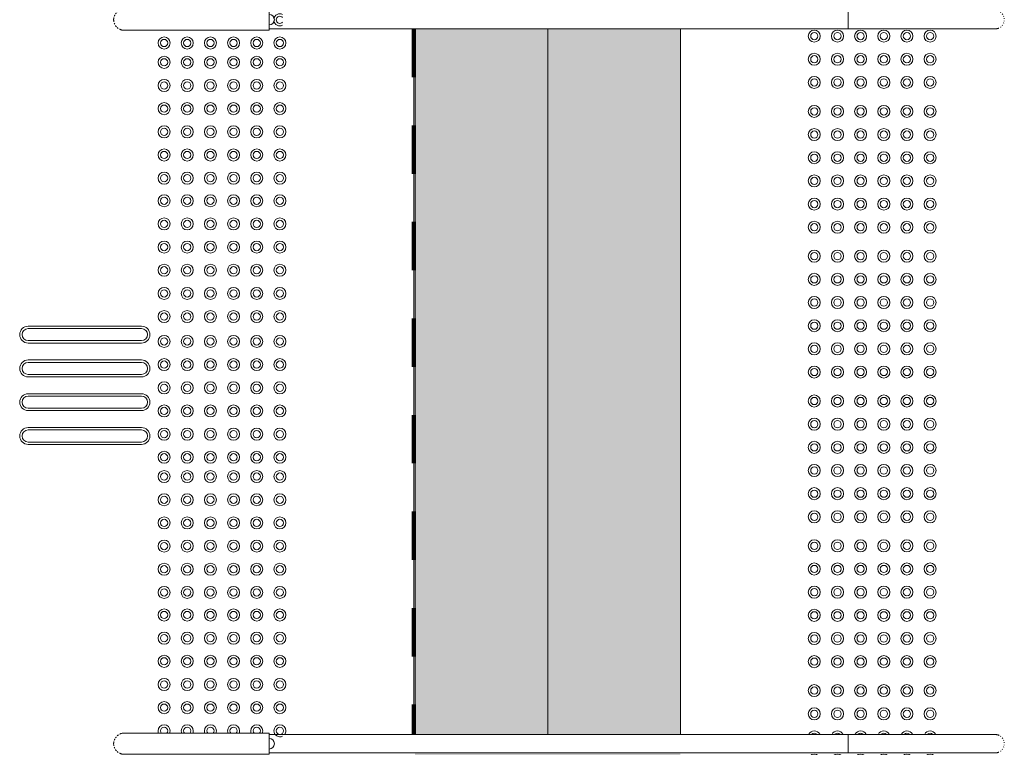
# Model space of a CAD drawing. Header units: metres. Extents: x 1.8 to 43.6, y -74.3 to -47.
# Tile 37 of 256: x 8.2 to 10.3, y -62 to -60.5. Entities that reach past the tile are written whole.
import ezdxf

# ---------------------------------------------------------------- set-up
doc = ezdxf.new("R2010")
doc.units = ezdxf.units.M
for name, pattern in [('Projeção', [0.003969, 0.002381, -0.001587]), ('Traço', [0.006, 0.003, -0.003]), ('Traço_2_', [0.006, 0.003, -0.003])]:
    doc.linetypes.add(name, pattern=pattern)
doc.layers.add('A-AREA', color=4, linetype='Traço', lineweight=100, true_color=0x00ffff)
for name, color, linetype, lineweight in [('A-FLOR', 7, 'Continuous', 18), ('A-GENM', 7, 'Continuous', 18), ('Balaústres', 7, 'Continuous', 18), ('Corrimão', 7, 'Continuous', 18), ('Guarda-corpos', 7, 'Continuous', 18), ('S-STRS', 7, 'Continuous', 18)]:
    doc.layers.add(name, color=color, linetype=linetype, lineweight=lineweight)
pattern_1 = [(50, (21.555, -62.9), (0.273274, -0.0239114), [0.02858, -0.31433]), (355, (21.555, -62.9), (-0.0528634, 0.286588), [0.02286, -0.25146]), (100.451, (21.578, -62.902), (0.220418, 0.2626804), [0.02429, -0.26714]), (46.184, (21.555, -62.824), (0.4066185, -0.0630575), [0.04286, -0.47149]), (96.636, (21.589, -62.829), (0.356107, 0.371139), [0.03643, -0.4007]), (351.184, (21.555, -62.824), (0.356108, 0.371137), [0.03429, -0.37719]), (21, (21.593, -62.843), (0.2274184, -0.1533992), [0.02858, -0.31433]), (326, (21.593, -62.843), (0.092705, 0.276284), [0.02286, -0.25146]), (71.451, (21.612, -62.856), (0.320132, 0.1228847), [0.02429, -0.26714]), (37.5, (21.555, -62.9), (0.0046375, 0.1268327), [0.00251, -0.2459, 0.00251, -0.25276, -0.25241]), (37.5, (21.555, -62.9), (0.0046375, 0.1268327), [-0.50368, 0.00251, -0.2499]), (7.5, (21.555, -62.9), (0.1002335, 0.1502687), [0.00251, -0.14303, 0.00251, -0.24018, -0.0962]), (7.5, (21.555, -62.9), (0.1002335, 0.1502687), [-0.38824, 0.00251, -0.09369]), (327.5, (21.47, -62.9), (0.2033841, -0.0085941), [0.00251, -0.09274, 0.00251, -0.29467, -0.39433]), (327.5, (21.47, -62.9), (0.2033841, -0.0085941), [-0.39243, 0.00251, -0.39182]), (317.5, (21.432, -62.9), (0.2221916, 0.0381397), [0.00251, -0.12131, 0.00251, -0.19484, -0.28004]), (317.5, (21.432, -62.9), (0.2221916, 0.0381397), [-0.32118, 0.00251, -0.27752])]

# ---------------------------------------------------------------- blocks, each defined once
blk = doc.blocks.new('Guarda-corpo - 1_-V15-TÉRREO _0_32m - FRIGORÍFICA')
at = {"layer": 'Balaústres', "color": 253, "true_color": 0xaaaaaa}
for p, q in [((-0.0153, 0.3162), (-0.0148, 0.3168)), ((-0.0076, 0.3223), (-0.0069, 0.3226)), ((0.0023, 0.3237), (0.003, 0.3236)), ((0.0067, 0.3226), (0.0074, 0.3223)), ((0.0114, 0.3201), (0.012, 0.3196)), ((-0.0191, 0.2032), (-0.0191, 0)), ((0.019, 0), (0.019, 0.2032))]:
    blk.add_line(p, q, dxfattribs=at)
at = {"layer": 'Balaústres', "color": 253, "true_color": 0xaaaaaa, "flags": 128}
for points in [[(-0.0191, 0.3048), (-0.019, 0.3056), (-0.019, 0.3063), (-0.0189, 0.3071), (-0.0188, 0.3078), (-0.0187, 0.3086), (-0.0185, 0.3093), (-0.0183, 0.3101), (-0.0181, 0.3108), (-0.0178, 0.3115), (-0.0175, 0.3122), (-0.0172, 0.3129)], [(-0.0121, 0.3195), (-0.0115, 0.32), (-0.0109, 0.3204)], [(-0.0032, 0.3236), (-0.0025, 0.3237), (-0.0017, 0.3238)], [(0.0147, 0.3169), (0.0152, 0.3163), (0.0156, 0.3157)], [(0.0175, 0.3124), (0.0178, 0.3117), (0.018, 0.311), (0.0183, 0.3103), (0.0185, 0.3095), (0.0186, 0.3088), (0.0188, 0.308), (0.0189, 0.3073), (0.019, 0.3065), (0.019, 0.3058), (0.019, 0.305), (0.019, 0.3048)], [(-0.0191, 0.3048), (-0.0191, 0.3047), (-0.0191, 0.3045), (-0.0191, 0.3041), (-0.0191, 0.3035), (-0.0191, 0.3028), (-0.0191, 0.3019), (-0.0191, 0.3008), (-0.0191, 0.2996), (-0.0191, 0.2983), (-0.0191, 0.2968), (-0.0191, 0.2951), (-0.0191, 0.2933), (-0.0191, 0.2914), (-0.0191, 0.2893), (-0.0191, 0.2871), (-0.0191, 0.2847), (-0.0191, 0.2822), (-0.0191, 0.2796), (-0.0191, 0.2768), (-0.0191, 0.274), (-0.0191, 0.271), (-0.0191, 0.2679), (-0.0191, 0.2648), (-0.0191, 0.2615), (-0.0191, 0.2581), (-0.0191, 0.2546), (-0.0191, 0.2511), (-0.0191, 0.2475), (-0.0191, 0.2438), (-0.0191, 0.24), (-0.0191, 0.2362), (-0.0191, 0.2323), (-0.0191, 0.2284), (-0.0191, 0.2245), (-0.0191, 0.2205), (-0.0191, 0.2165), (-0.0191, 0.2124), (-0.0191, 0.2084), (-0.0191, 0.2043), (-0.0191, 0.2032)], [(-0.0191, 0.2928), (-0.0191, 0.2947), (-0.0191, 0.2963), (-0.0191, 0.2979), (-0.0191, 0.2993), (-0.0191, 0.3005), (-0.0191, 0.3016), (-0.0191, 0.3026), (-0.0191, 0.3033), (-0.0191, 0.3039), (-0.0191, 0.3044), (-0.0191, 0.3047), (-0.0191, 0.3048), (-0.0191, 0.3048)], [(0.019, 0.2032), (0.019, 0.2073), (0.019, 0.2113), (0.019, 0.2154), (0.019, 0.2194), (0.019, 0.2234), (0.019, 0.2274), (0.019, 0.2313), (0.019, 0.2352), (0.019, 0.239), (0.019, 0.2428), (0.019, 0.2465), (0.019, 0.2501), (0.019, 0.2537), (0.019, 0.2572), (0.019, 0.2606), (0.019, 0.2639), (0.019, 0.2671), (0.019, 0.2702), (0.019, 0.2732), (0.019, 0.2761), (0.019, 0.2789), (0.019, 0.2815), (0.019, 0.284), (0.019, 0.2864), (0.019, 0.2887), (0.019, 0.2908), (0.019, 0.2928), (0.019, 0.2947), (0.019, 0.2963), (0.019, 0.2979), (0.019, 0.2993), (0.019, 0.3005), (0.019, 0.3016), (0.019, 0.3026), (0.019, 0.3033), (0.019, 0.3039), (0.019, 0.3044), (0.019, 0.3047), (0.019, 0.3048), (0.019, 0.3048)], [(0.019, 0.3048), (0.019, 0.3047), (0.019, 0.3045), (0.019, 0.3041), (0.019, 0.3035), (0.019, 0.3028), (0.019, 0.3019), (0.019, 0.3008), (0.019, 0.2996), (0.019, 0.2983), (0.019, 0.2968), (0.019, 0.2951), (0.019, 0.2933)], [(0.019, 0.2812), (0.019, 0.2796), (0.019, 0.2768), (0.019, 0.274), (0.019, 0.271), (0.019, 0.2679), (0.019, 0.2648), (0.019, 0.2615), (0.019, 0.2581), (0.019, 0.2546), (0.019, 0.2511), (0.019, 0.2475), (0.019, 0.2438), (0.019, 0.24), (0.019, 0.2362), (0.019, 0.2323), (0.019, 0.2284), (0.019, 0.2245), (0.019, 0.2205), (0.019, 0.2165), (0.019, 0.2124), (0.019, 0.2084), (0.019, 0.2043), (0.019, 0.2032)], [(-0.0191, 0.2032), (-0.0191, 0.2073), (-0.0191, 0.2113), (-0.0191, 0.2154), (-0.0191, 0.2194), (-0.0191, 0.2234), (-0.0191, 0.2274), (-0.0191, 0.2313), (-0.0191, 0.2352), (-0.0191, 0.239), (-0.0191, 0.2428), (-0.0191, 0.2465), (-0.0191, 0.2501), (-0.0191, 0.2525)]]:
    blk.add_lwpolyline(points, dxfattribs=at)
blk = doc.blocks.new('Guarda-corpo - 1_-V16-TÉRREO _0_32m - FRIGORÍFICA')
at = {"layer": 'Balaústres', "color": 253, "true_color": 0xaaaaaa}
for p, q in [((0, 0), (-0.022, 0)), ((0.022, 0), (0, 0)), ((-0.022, 0), (-0.022, -0.1984)), ((0.022, -0.1984), (0.022, 0))]:
    blk.add_line(p, q, dxfattribs=at)
at = {"layer": 'Balaústres', "color": 253, "true_color": 0xaaaaaa, "flags": 128}
for points in [[(-0.022, -0.2479), (-0.022, -0.2463), (-0.022, -0.2427), (-0.022, -0.239), (-0.022, -0.2352), (-0.022, -0.2314), (-0.022, -0.2275), (-0.022, -0.2236), (-0.022, -0.2197), (-0.022, -0.2157), (-0.022, -0.2117), (-0.022, -0.2076), (-0.022, -0.2036), (-0.022, -0.1995), (-0.022, -0.1984)], [(-0.022, -0.1984), (-0.022, -0.2025), (-0.022, -0.2065), (-0.022, -0.2106), (-0.022, -0.2146), (-0.022, -0.2186), (-0.022, -0.2226), (-0.022, -0.2265), (-0.022, -0.2304), (-0.022, -0.2342), (-0.022, -0.238), (-0.022, -0.2417), (-0.022, -0.2453), (-0.022, -0.2489), (-0.022, -0.2524), (-0.022, -0.2558), (-0.022, -0.2591), (-0.022, -0.2623), (-0.022, -0.2654), (-0.022, -0.2684), (-0.022, -0.2713), (-0.022, -0.2741), (-0.022, -0.2767), (-0.022, -0.2792), (-0.022, -0.2816), (-0.022, -0.2839), (-0.022, -0.286), (-0.022, -0.288), (-0.022, -0.2899), (-0.022, -0.2915), (-0.022, -0.2931), (-0.022, -0.2945), (-0.022, -0.2957), (-0.022, -0.2968), (-0.022, -0.2978), (-0.022, -0.2985), (-0.022, -0.2991), (-0.022, -0.2996), (-0.022, -0.2999), (-0.022, -0.3), (-0.022, -0.3)], [(0.022, -0.1984), (0.022, -0.2025), (0.022, -0.2065), (0.022, -0.2106), (0.022, -0.2146), (0.022, -0.2186), (0.022, -0.2226), (0.022, -0.2265), (0.022, -0.2304), (0.022, -0.2342), (0.022, -0.238), (0.022, -0.2417), (0.022, -0.2453)], [(0.022, -0.3), (0.022, -0.2999), (0.022, -0.2997), (0.022, -0.2993), (0.022, -0.2987), (0.022, -0.298), (0.022, -0.2971), (0.022, -0.296), (0.022, -0.2948), (0.022, -0.2935), (0.022, -0.292), (0.022, -0.2903), (0.022, -0.2885), (0.022, -0.2866), (0.022, -0.2845), (0.022, -0.2823), (0.022, -0.2799), (0.022, -0.2774), (0.022, -0.2748), (0.022, -0.272), (0.022, -0.2692), (0.022, -0.2662), (0.022, -0.2631), (0.022, -0.26), (0.022, -0.2567), (0.022, -0.2533), (0.022, -0.2498), (0.022, -0.2463), (0.022, -0.2427), (0.022, -0.239), (0.022, -0.2352), (0.022, -0.2314), (0.022, -0.2275), (0.022, -0.2236), (0.022, -0.2197), (0.022, -0.2157), (0.022, -0.2117), (0.022, -0.2076), (0.022, -0.2036), (0.022, -0.1995), (0.022, -0.1984)], [(0.022, -0.2634), (0.022, -0.2654), (0.022, -0.2684), (0.022, -0.2713), (0.022, -0.2741), (0.022, -0.2767), (0.022, -0.2792), (0.022, -0.2816), (0.022, -0.2839), (0.022, -0.286), (0.022, -0.288), (0.022, -0.2899), (0.022, -0.2915), (0.022, -0.2931), (0.022, -0.2945), (0.022, -0.2957), (0.022, -0.2968), (0.022, -0.2978), (0.022, -0.2985), (0.022, -0.2991), (0.022, -0.2996), (0.022, -0.2999), (0.022, -0.3), (0.022, -0.3)], [(-0.022, -0.3), (-0.022, -0.2999), (-0.022, -0.2997), (-0.022, -0.2993), (-0.022, -0.2987), (-0.022, -0.298), (-0.022, -0.2971), (-0.022, -0.296), (-0.022, -0.2948), (-0.022, -0.2935), (-0.022, -0.292), (-0.022, -0.2903), (-0.022, -0.2885), (-0.022, -0.2874)], [(-0.0198, -0.3096), (-0.0202, -0.3088), (-0.0205, -0.308), (-0.0208, -0.3071), (-0.0211, -0.3063), (-0.0213, -0.3055), (-0.0215, -0.3046), (-0.0217, -0.3037), (-0.0218, -0.3029), (-0.0219, -0.302), (-0.022, -0.3011), (-0.022, -0.3002), (-0.022, -0.3)], [(0.022, -0.3), (0.022, -0.3009), (0.0219, -0.3018), (0.0218, -0.3026), (0.0217, -0.3035), (0.0216, -0.3044), (0.0214, -0.3052), (0.0211, -0.3061), (0.0209, -0.3069), (0.0206, -0.3078), (0.0203, -0.3086), (0.0199, -0.3094), (0.0195, -0.3102)], [(-0.0164, -0.3147), (-0.017, -0.314), (-0.0175, -0.3133), (-0.018, -0.3126), (-0.0185, -0.3119)], [(-0.0124, -0.3182), (-0.0131, -0.3176), (-0.0138, -0.3171), (-0.0145, -0.3165)], [(-0.0069, -0.3209), (-0.0078, -0.3206), (-0.0086, -0.3203), (-0.0094, -0.3199), (-0.0102, -0.3195)], [(0, -0.322), (-0.0009, -0.322), (-0.0018, -0.3219), (-0.0026, -0.3218), (-0.0035, -0.3217), (-0.0044, -0.3216)], [(0.0046, -0.3215), (0.0037, -0.3217), (0.0029, -0.3218), (0.002, -0.3219), (0.0011, -0.322), (0.0002, -0.322)], [(0.0096, -0.3198), (0.0088, -0.3202), (0.008, -0.3205), (0.0071, -0.3208)], [(0.0147, -0.3164), (0.014, -0.317), (0.0133, -0.3175), (0.0126, -0.318), (0.0119, -0.3185)], [(0.0182, -0.3124), (0.0176, -0.3131), (0.0171, -0.3138), (0.0165, -0.3145)]]:
    blk.add_lwpolyline(points, dxfattribs=at)
at = {"layer": 'Balaústres', "color": 253, "true_color": 0xaaaaaa}
blk.add_arc((0, 0), 0.011, 360, 180, dxfattribs=at)
blk = doc.blocks.new('Guarda-corpo - Guarda-corpo-7190263-TÉRREO _0_32m - FRIGORÍFICA')
at = {"layer": 'Corrimão', "color": 253, "true_color": 0xaaaaaa}
for p, q in [((8.7765, -61.9594), (8.749, -61.9594)), ((8.749, -61.9975), (8.749, -61.9594)), ((8.7765, -61.9594), (8.749, -61.9594)), ((9.3265, -61.9594), (8.7765, -61.9594)), ((9.949, -61.9594), (9.3265, -61.9594)), ((9.949, -61.9594), (9.949, -61.9975)), ((8.7765, -61.9975), (8.749, -61.9975)), ((8.7765, -61.9975), (8.749, -61.9975)), ((9.3265, -61.9975), (8.7765, -61.9975)), ((9.949, -61.9975), (9.3265, -61.9975))]:
    blk.add_line(p, q, dxfattribs=at)
at = {"rotation": 270}
for name, p in [('Guarda-corpo - 1_-V16-TÉRREO _0_32m - FRIGORÍFICA', (8.749, -61.9784)), ('Guarda-corpo - 1_-V15-TÉRREO _0_32m - FRIGORÍFICA', (9.949, -61.9784))]:
    blk.add_blockref(name, p, dxfattribs=at)
blk = doc.blocks.new('_ARQPWR_ACS Piso tátil de alerta - 30 cm Inox-V40-TÉRREO _0_32m - FRIGORÍFICA')
at = {"layer": 'A-GENM', "color": 253, "true_color": 0xaaaaaa}
for centre, radius, start, end in [((-0.12, 0.12), 0.0125, 0, 180), ((-0.12, 0.12), 0.0075, 360, 180), ((-0.072, 0.12), 0.0125, 0, 180), ((-0.072, 0.12), 0.0075, 360, 180), ((-0.024, 0.12), 0.0125, 0, 180), ((-0.024, 0.12), 0.0075, 360, 180), ((0.024, 0.12), 0.0125, 0, 180), ((0.024, 0.12), 0.0075, 360, 180), ((0.072, 0.12), 0.0125, 0, 180), ((0.072, 0.12), 0.0075, 360, 180), ((0.12, 0.12), 0.0125, 0, 180), ((0.12, 0.12), 0.0075, 360, 180), ((-0.12, 0.12), 0.0125, 180, 360), ((-0.12, 0.12), 0.0075, 180, 360), ((-0.072, 0.12), 0.0125, 180, 360), ((-0.072, 0.12), 0.0075, 180, 360), ((-0.024, 0.12), 0.0125, 180, 360), ((-0.024, 0.12), 0.0075, 180, 360), ((0.024, 0.12), 0.0125, 180, 360), ((0.024, 0.12), 0.0075, 180, 360), ((0.072, 0.12), 0.0125, 180, 360), ((0.072, 0.12), 0.0075, 180, 360), ((0.12, 0.12), 0.0125, 180, 360), ((0.12, 0.12), 0.0075, 180, 360), ((-0.12, 0.072), 0.0125, 0, 180), ((-0.072, 0.072), 0.0125, 0, 180), ((-0.024, 0.072), 0.0125, 0, 180), ((0.024, 0.072), 0.0125, 0, 180), ((0.072, 0.072), 0.0125, 0, 180), ((0.12, 0.072), 0.0125, 0, 180), ((-0.12, 0.072), 0.0125, 180, 360), ((-0.12, 0.072), 0.0075, 360, 180), ((-0.12, 0.072), 0.0075, 180, 360), ((-0.072, 0.072), 0.0125, 180, 360), ((-0.072, 0.072), 0.0075, 360, 180), ((-0.072, 0.072), 0.0075, 180, 360), ((-0.024, 0.072), 0.0125, 180, 360), ((-0.024, 0.072), 0.0075, 360, 180), ((-0.024, 0.072), 0.0075, 180, 360), ((0.024, 0.072), 0.0125, 180, 360), ((0.024, 0.072), 0.0075, 360, 180), ((0.024, 0.072), 0.0075, 180, 360), ((0.072, 0.072), 0.0125, 180, 360), ((0.072, 0.072), 0.0075, 360, 180), ((0.072, 0.072), 0.0075, 180, 360), ((0.12, 0.072), 0.0125, 180, 360), ((0.12, 0.072), 0.0075, 360, 180), ((0.12, 0.072), 0.0075, 180, 360), ((-0.12, 0.024), 0.0125, 25.7104, 154.2896), ((-0.12, 0.024), 0.0075, 46.6499, 133.3501), ((-0.072, 0.024), 0.0125, 25.7104, 154.2896), ((-0.072, 0.024), 0.0075, 46.6499, 133.3501), ((-0.024, 0.024), 0.0125, 25.2985, 154.3397), ((-0.024, 0.024), 0.0075, 46.0859, 133.6239), ((0.024, 0.024), 0.0125, 25.7104, 154.2896), ((0.024, 0.024), 0.0075, 46.6499, 133.3501), ((0.072, 0.024), 0.0125, 25.7104, 154.2896), ((0.072, 0.024), 0.0075, 46.6499, 133.3501), ((0.12, 0.024), 0.0125, 25.7104, 154.2896), ((0.12, 0.024), 0.0075, 46.6499, 133.3501), ((-0.12, -0.024), 0.0125, 0, 180), ((-0.12, -0.024), 0.0075, 360, 180), ((-0.072, -0.024), 0.0125, 0, 180), ((-0.072, -0.024), 0.0075, 360, 180), ((-0.024, -0.024), 0.0125, 0, 180), ((-0.024, -0.024), 0.0075, 360, 180), ((0.024, -0.024), 0.0125, 0, 180), ((0.024, -0.024), 0.0075, 360, 180), ((0.072, -0.024), 0.0125, 0, 180), ((0.072, -0.024), 0.0075, 360, 180), ((0.12, -0.024), 0.0125, 0, 180), ((0.12, -0.024), 0.0075, 360, 180), ((-0.12, -0.024), 0.0125, 180, 360), ((-0.12, -0.024), 0.0075, 180, 360), ((-0.072, -0.024), 0.0125, 180, 360), ((-0.072, -0.024), 0.0075, 180, 360), ((-0.024, -0.024), 0.0125, 180, 360), ((-0.024, -0.024), 0.0075, 180, 360), ((0.024, -0.024), 0.0125, 180, 360), ((0.024, -0.024), 0.0075, 180, 360), ((0.072, -0.024), 0.0125, 180, 360), ((0.072, -0.024), 0.0075, 180, 360), ((0.12, -0.024), 0.0125, 180, 360), ((0.12, -0.024), 0.0075, 180, 360), ((-0.12, -0.072), 0.0125, 0, 180), ((-0.072, -0.072), 0.0125, 0, 180), ((-0.024, -0.072), 0.0125, 0, 180), ((0.024, -0.072), 0.0125, 0, 180), ((0.072, -0.072), 0.0125, 0, 180), ((0.12, -0.072), 0.0125, 0, 180), ((-0.12, -0.072), 0.0125, 180, 360), ((-0.12, -0.072), 0.0075, 360, 180), ((-0.12, -0.072), 0.0075, 180, 360), ((-0.072, -0.072), 0.0125, 180, 360), ((-0.072, -0.072), 0.0075, 360, 180), ((-0.072, -0.072), 0.0075, 180, 360), ((-0.024, -0.072), 0.0125, 180, 360), ((-0.024, -0.072), 0.0075, 360, 180), ((-0.024, -0.072), 0.0075, 180, 360), ((0.024, -0.072), 0.0125, 180, 360), ((0.024, -0.072), 0.0075, 360, 180), ((0.024, -0.072), 0.0075, 180, 360), ((0.072, -0.072), 0.0125, 180, 360), ((0.072, -0.072), 0.0075, 360, 180), ((0.072, -0.072), 0.0075, 180, 360), ((0.12, -0.072), 0.0125, 180, 360), ((0.12, -0.072), 0.0075, 360, 180), ((0.12, -0.072), 0.0075, 180, 360), ((-0.12, -0.12), 0.0125, 0, 180), ((-0.12, -0.12), 0.0125, 180, 360), ((-0.12, -0.12), 0.0075, 360, 180), ((-0.12, -0.12), 0.0075, 180, 360), ((-0.072, -0.12), 0.0125, 0, 180), ((-0.072, -0.12), 0.0125, 180, 360), ((-0.072, -0.12), 0.0075, 360, 180), ((-0.072, -0.12), 0.0075, 180, 360), ((-0.024, -0.12), 0.0125, 0, 180), ((-0.024, -0.12), 0.0125, 180, 360), ((-0.024, -0.12), 0.0075, 360, 180), ((-0.024, -0.12), 0.0075, 180, 360), ((0.024, -0.12), 0.0125, 0, 180), ((0.024, -0.12), 0.0125, 180, 360), ((0.024, -0.12), 0.0075, 360, 180), ((0.024, -0.12), 0.0075, 180, 360), ((0.072, -0.12), 0.0125, 0, 180), ((0.072, -0.12), 0.0125, 180, 360), ((0.072, -0.12), 0.0075, 360, 180), ((0.072, -0.12), 0.0075, 180, 360), ((0.12, -0.12), 0.0125, 0, 180), ((0.12, -0.12), 0.0125, 180, 360), ((0.12, -0.12), 0.0075, 360, 180), ((0.12, -0.12), 0.0075, 180, 360)]:
    blk.add_arc(centre, radius, start, end, dxfattribs=at)
blk = doc.blocks.new('_ARQPWR_ACS Piso tátil de alerta - 30 cm Inox-7195133-TÉRREO _0_32m - FRIGORÍFICA')
at = {"layer": 'A-GENM', "color": 253, "true_color": 0xaaaaaa}
for centre, radius, start, end in [((-0.12, 0.12), 0.0125, 0, 180), ((-0.12, 0.12), 0.0075, 360, 180), ((-0.072, 0.12), 0.0125, 0, 180), ((-0.072, 0.12), 0.0075, 360, 180), ((-0.024, 0.12), 0.0125, 0, 180), ((-0.024, 0.12), 0.0075, 360, 180), ((0.024, 0.12), 0.0125, 0, 180), ((0.024, 0.12), 0.0075, 360, 180), ((0.072, 0.12), 0.0125, 0, 180), ((0.072, 0.12), 0.0075, 360, 180), ((0.12, 0.12), 0.0125, 0, 180), ((0.12, 0.12), 0.0075, 360, 180), ((-0.12, 0.12), 0.0125, 180, 360), ((-0.12, 0.12), 0.0075, 180, 360), ((-0.072, 0.12), 0.0125, 180, 360), ((-0.072, 0.12), 0.0075, 180, 360), ((-0.024, 0.12), 0.0125, 180, 360), ((-0.024, 0.12), 0.0075, 180, 360), ((0.024, 0.12), 0.0125, 180, 360), ((0.024, 0.12), 0.0075, 180, 360), ((0.072, 0.12), 0.0125, 180, 360), ((0.072, 0.12), 0.0075, 180, 360), ((0.12, 0.12), 0.0125, 180, 360), ((0.12, 0.12), 0.0075, 180, 360), ((-0.12, 0.072), 0.0125, 0, 180), ((-0.072, 0.072), 0.0125, 0, 180), ((-0.024, 0.072), 0.0125, 0, 180), ((0.024, 0.072), 0.0125, 0, 180), ((0.072, 0.072), 0.0125, 0, 180), ((0.12, 0.072), 0.0125, 0, 180), ((-0.12, 0.072), 0.0125, 180, 360), ((-0.12, 0.072), 0.0075, 360, 180), ((-0.12, 0.072), 0.0075, 180, 360), ((-0.072, 0.072), 0.0125, 180, 360), ((-0.072, 0.072), 0.0075, 360, 180), ((-0.072, 0.072), 0.0075, 180, 360), ((-0.024, 0.072), 0.0125, 180, 360), ((-0.024, 0.072), 0.0075, 360, 180), ((-0.024, 0.072), 0.0075, 180, 360), ((0.024, 0.072), 0.0125, 180, 360), ((0.024, 0.072), 0.0075, 360, 180), ((0.024, 0.072), 0.0075, 180, 360), ((0.072, 0.072), 0.0125, 180, 360), ((0.072, 0.072), 0.0075, 360, 180), ((0.072, 0.072), 0.0075, 180, 360), ((0.12, 0.072), 0.0125, 180, 360), ((0.12, 0.072), 0.0075, 360, 180), ((0.12, 0.072), 0.0075, 180, 360), ((-0.12, 0.024), 0.0125, 0, 180), ((-0.12, 0.024), 0.0125, 180, 360), ((-0.12, 0.024), 0.0075, 360, 180), ((-0.12, 0.024), 0.0075, 180, 360), ((-0.072, 0.024), 0.0125, 0, 180), ((-0.072, 0.024), 0.0125, 180, 360), ((-0.072, 0.024), 0.0075, 360, 180), ((-0.072, 0.024), 0.0075, 180, 360), ((-0.024, 0.024), 0.0125, 0, 180), ((-0.024, 0.024), 0.0125, 180, 360), ((-0.024, 0.024), 0.0075, 360, 180), ((-0.024, 0.024), 0.0075, 180, 360), ((0.024, 0.024), 0.0125, 0, 180), ((0.024, 0.024), 0.0125, 180, 360), ((0.024, 0.024), 0.0075, 360, 180), ((0.024, 0.024), 0.0075, 180, 360), ((0.072, 0.024), 0.0125, 0, 180), ((0.072, 0.024), 0.0125, 180, 360), ((0.072, 0.024), 0.0075, 360, 180), ((0.072, 0.024), 0.0075, 180, 360), ((0.12, 0.024), 0.0125, 0, 180), ((0.12, 0.024), 0.0125, 180, 360), ((0.12, 0.024), 0.0075, 360, 180), ((0.12, 0.024), 0.0075, 180, 360), ((-0.12, -0.024), 0.0125, 0, 180), ((-0.12, -0.024), 0.0075, 360, 180), ((-0.072, -0.024), 0.0125, 0, 180), ((-0.072, -0.024), 0.0075, 360, 180), ((-0.024, -0.024), 0.0125, 0, 180), ((-0.024, -0.024), 0.0075, 360, 180), ((0.024, -0.024), 0.0125, 0, 180), ((0.024, -0.024), 0.0075, 360, 180), ((0.072, -0.024), 0.0125, 0, 180), ((0.072, -0.024), 0.0075, 360, 180), ((0.12, -0.024), 0.0125, 0, 180), ((0.12, -0.024), 0.0075, 360, 180), ((-0.12, -0.024), 0.0125, 180, 360), ((-0.12, -0.024), 0.0075, 180, 360), ((-0.072, -0.024), 0.0125, 180, 360), ((-0.072, -0.024), 0.0075, 180, 360), ((-0.024, -0.024), 0.0125, 180, 360), ((-0.024, -0.024), 0.0075, 180, 360), ((0.024, -0.024), 0.0125, 180, 360), ((0.024, -0.024), 0.0075, 180, 360), ((0.072, -0.024), 0.0125, 180, 360), ((0.072, -0.024), 0.0075, 180, 360), ((0.12, -0.024), 0.0125, 180, 360), ((0.12, -0.024), 0.0075, 180, 360), ((-0.12, -0.072), 0.0125, 0, 180), ((-0.072, -0.072), 0.0125, 0, 180), ((-0.024, -0.072), 0.0125, 0, 180), ((0.024, -0.072), 0.0125, 0, 180), ((0.072, -0.072), 0.0125, 0, 180), ((0.12, -0.072), 0.0125, 0, 180), ((-0.12, -0.072), 0.0125, 180, 360), ((-0.12, -0.072), 0.0075, 360, 180), ((-0.12, -0.072), 0.0075, 180, 360), ((-0.072, -0.072), 0.0125, 180, 360), ((-0.072, -0.072), 0.0075, 360, 180), ((-0.072, -0.072), 0.0075, 180, 360), ((-0.024, -0.072), 0.0125, 180, 360), ((-0.024, -0.072), 0.0075, 360, 180), ((-0.024, -0.072), 0.0075, 180, 360), ((0.024, -0.072), 0.0125, 180, 360), ((0.024, -0.072), 0.0075, 360, 180), ((0.024, -0.072), 0.0075, 180, 360), ((0.072, -0.072), 0.0125, 180, 360), ((0.072, -0.072), 0.0075, 360, 180), ((0.072, -0.072), 0.0075, 180, 360), ((0.12, -0.072), 0.0125, 180, 360), ((0.12, -0.072), 0.0075, 360, 180), ((0.12, -0.072), 0.0075, 180, 360), ((-0.12, -0.12), 0.0125, 0, 180), ((-0.12, -0.12), 0.0125, 180, 360), ((-0.12, -0.12), 0.0075, 360, 180), ((-0.12, -0.12), 0.0075, 180, 360), ((-0.072, -0.12), 0.0125, 0, 180), ((-0.072, -0.12), 0.0125, 180, 360), ((-0.072, -0.12), 0.0075, 360, 180), ((-0.072, -0.12), 0.0075, 180, 360), ((-0.024, -0.12), 0.0125, 0, 180), ((-0.024, -0.12), 0.0125, 180, 360), ((-0.024, -0.12), 0.0075, 360, 180), ((-0.024, -0.12), 0.0075, 180, 360), ((0.024, -0.12), 0.0125, 0, 180), ((0.024, -0.12), 0.0125, 180, 360), ((0.024, -0.12), 0.0075, 360, 180), ((0.024, -0.12), 0.0075, 180, 360), ((0.072, -0.12), 0.0125, 0, 180), ((0.072, -0.12), 0.0125, 180, 360), ((0.072, -0.12), 0.0075, 360, 180), ((0.072, -0.12), 0.0075, 180, 360), ((0.12, -0.12), 0.0125, 0, 180), ((0.12, -0.12), 0.0125, 180, 360), ((0.12, -0.12), 0.0075, 360, 180), ((0.12, -0.12), 0.0075, 180, 360)]:
    blk.add_arc(centre, radius, start, end, dxfattribs=at)
blk = doc.blocks.new('_ARQPWR_ACS Piso tátil direcional - 30 cm Inox-7195131-TÉRREO _0_32m - FRIGORÍFICA')
at = {"layer": 'A-GENM', "color": 253, "true_color": 0xaaaaaa}
for p, q in [((-0.1175, 0.1225), (0.1175, 0.1225)), ((0.1175, 0.1175), (-0.1175, 0.1175)), ((-0.1175, 0.0925), (0.1175, 0.0925)), ((0.1175, 0.0875), (-0.1175, 0.0875)), ((-0.1175, 0.0525), (0.1175, 0.0525)), ((0.1175, 0.0475), (-0.1175, 0.0475)), ((-0.1175, 0.0225), (0.1175, 0.0225)), ((0.1175, 0.0175), (-0.1175, 0.0175)), ((-0.1175, -0.0175), (0.1175, -0.0175)), ((0.1175, -0.0225), (-0.1175, -0.0225)), ((-0.1175, -0.0475), (0.1175, -0.0475)), ((0.1175, -0.0525), (-0.1175, -0.0525)), ((-0.1175, -0.0875), (0.1175, -0.0875)), ((0.1175, -0.0925), (-0.1175, -0.0925)), ((-0.1175, -0.1175), (0.1175, -0.1175)), ((0.1175, -0.1225), (-0.1175, -0.1225))]:
    blk.add_line(p, q, dxfattribs=at)
for centre, radius, start, end in [((-0.1175, 0.105), 0.0175, 90, 270), ((0.1175, 0.105), 0.0175, 270, 90), ((-0.1175, 0.105), 0.0125, 90, 270), ((0.1175, 0.105), 0.0125, 270, 90), ((-0.1175, 0.035), 0.0175, 90, 270), ((-0.1175, 0.035), 0.0125, 90, 270), ((0.1175, 0.035), 0.0175, 270, 90), ((0.1175, 0.035), 0.0125, 270, 90), ((-0.1175, -0.035), 0.0175, 90, 270), ((0.1175, -0.035), 0.0175, 270, 90), ((-0.1175, -0.035), 0.0125, 90, 270), ((0.1175, -0.035), 0.0125, 270, 90), ((-0.1175, -0.105), 0.0175, 90, 270), ((-0.1175, -0.105), 0.0125, 90, 270), ((0.1175, -0.105), 0.0175, 270, 90), ((0.1175, -0.105), 0.0125, 270, 90)]:
    blk.add_arc(centre, radius, start, end, dxfattribs=at)
blk = doc.blocks.new('_ARQPWR_ACS Piso tátil de alerta - 30 cm Inox-V58-TÉRREO _0_32m - FRIGORÍFICA')
at = {"layer": 'A-GENM', "color": 253, "true_color": 0xaaaaaa}
for centre, radius, start, end in [((-0.12, 0.12), 0.0125, 0, 180), ((-0.12, 0.12), 0.0075, 360, 180), ((-0.072, 0.12), 0.0125, 0, 180), ((-0.072, 0.12), 0.0075, 360, 180), ((-0.024, 0.12), 0.0125, 0, 180), ((-0.024, 0.12), 0.0075, 360, 180), ((0.024, 0.12), 0.0125, 0, 180), ((0.024, 0.12), 0.0075, 360, 180), ((0.072, 0.12), 0.0125, 0, 180), ((0.072, 0.12), 0.0075, 360, 180), ((0.12, 0.12), 0.0125, 0, 180), ((0.12, 0.12), 0.0075, 360, 180), ((-0.12, 0.12), 0.0125, 180, 360), ((-0.12, 0.12), 0.0075, 180, 360), ((-0.072, 0.12), 0.0125, 180, 360), ((-0.072, 0.12), 0.0075, 180, 360), ((-0.024, 0.12), 0.0125, 180, 360), ((-0.024, 0.12), 0.0075, 180, 360), ((0.024, 0.12), 0.0125, 180, 360), ((0.024, 0.12), 0.0075, 180, 360), ((0.072, 0.12), 0.0125, 180, 360), ((0.072, 0.12), 0.0075, 180, 360), ((0.12, 0.12), 0.0125, 180, 360), ((0.12, 0.12), 0.0075, 180, 360), ((-0.12, 0.072), 0.0125, 0, 180), ((-0.072, 0.072), 0.0125, 0, 180), ((-0.024, 0.072), 0.0125, 0, 180), ((0.024, 0.072), 0.0125, 0, 180), ((0.072, 0.072), 0.0125, 0, 180), ((0.12, 0.072), 0.0125, 0, 180), ((-0.12, 0.072), 0.0125, 180, 360), ((-0.12, 0.072), 0.0075, 360, 180), ((-0.12, 0.072), 0.0075, 180, 360), ((-0.072, 0.072), 0.0125, 180, 360), ((-0.072, 0.072), 0.0075, 360, 180), ((-0.072, 0.072), 0.0075, 180, 360), ((-0.024, 0.072), 0.0125, 180, 360), ((-0.024, 0.072), 0.0075, 360, 180), ((-0.024, 0.072), 0.0075, 180, 360), ((0.024, 0.072), 0.0125, 180, 360), ((0.024, 0.072), 0.0075, 360, 180), ((0.024, 0.072), 0.0075, 180, 360), ((0.072, 0.072), 0.0125, 180, 360), ((0.072, 0.072), 0.0075, 360, 180), ((0.072, 0.072), 0.0075, 180, 360), ((0.12, 0.072), 0.0125, 180, 360), ((0.12, 0.072), 0.0075, 360, 180), ((0.12, 0.072), 0.0075, 180, 360), ((-0.12, 0.024), 0.0125, 0, 180), ((-0.12, 0.024), 0.0125, 180, 360), ((-0.12, 0.024), 0.0075, 360, 180), ((-0.12, 0.024), 0.0075, 180, 360), ((-0.072, 0.024), 0.0125, 0, 180), ((-0.072, 0.024), 0.0125, 180, 360), ((-0.072, 0.024), 0.0075, 360, 180), ((-0.072, 0.024), 0.0075, 180, 360), ((-0.024, 0.024), 0.0125, 0, 180), ((-0.024, 0.024), 0.0125, 180, 360), ((-0.024, 0.024), 0.0075, 360, 180), ((-0.024, 0.024), 0.0075, 180, 360), ((0.024, 0.024), 0.0125, 0, 180), ((0.024, 0.024), 0.0125, 180, 360), ((0.024, 0.024), 0.0075, 360, 180), ((0.024, 0.024), 0.0075, 180, 360), ((0.072, 0.024), 0.0125, 0, 180), ((0.072, 0.024), 0.0125, 180, 360), ((0.072, 0.024), 0.0075, 360, 180), ((0.072, 0.024), 0.0075, 180, 360), ((0.12, 0.024), 0.0125, 0, 180), ((0.12, 0.024), 0.0125, 180, 360), ((0.12, 0.024), 0.0075, 360, 180), ((0.12, 0.024), 0.0075, 180, 360), ((-0.12, -0.024), 0.0125, 0, 180), ((-0.12, -0.024), 0.0075, 360, 180), ((-0.072, -0.024), 0.0125, 0, 180), ((-0.072, -0.024), 0.0075, 360, 180), ((-0.024, -0.024), 0.0125, 0, 180), ((-0.024, -0.024), 0.0075, 360, 180), ((0.024, -0.024), 0.0125, 0, 180), ((0.024, -0.024), 0.0075, 360, 180), ((0.072, -0.024), 0.0125, 0, 180), ((0.072, -0.024), 0.0075, 360, 180), ((0.12, -0.024), 0.0125, 0, 180), ((0.12, -0.024), 0.0075, 360, 180), ((-0.12, -0.024), 0.0125, 180, 360), ((-0.12, -0.024), 0.0075, 180, 360), ((-0.072, -0.024), 0.0125, 180, 360), ((-0.072, -0.024), 0.0075, 180, 360), ((-0.024, -0.024), 0.0125, 180, 360), ((-0.024, -0.024), 0.0075, 180, 360), ((0.024, -0.024), 0.0125, 180, 360), ((0.024, -0.024), 0.0075, 180, 360), ((0.072, -0.024), 0.0125, 180, 360), ((0.072, -0.024), 0.0075, 180, 360), ((0.12, -0.024), 0.0125, 180, 360), ((0.12, -0.024), 0.0075, 180, 360), ((-0.12, -0.072), 0.0125, 0, 180), ((-0.072, -0.072), 0.0125, 0, 180), ((-0.024, -0.072), 0.0125, 0, 180), ((0.024, -0.072), 0.0125, 0, 180), ((0.072, -0.072), 0.0125, 0, 180), ((0.12, -0.072), 0.0125, 0, 180), ((-0.12, -0.072), 0.0125, 180, 360), ((-0.12, -0.072), 0.0075, 360, 180), ((-0.12, -0.072), 0.0075, 180, 360), ((-0.072, -0.072), 0.0125, 180, 360), ((-0.072, -0.072), 0.0075, 360, 180), ((-0.072, -0.072), 0.0075, 180, 360), ((-0.024, -0.072), 0.0125, 180, 360), ((-0.024, -0.072), 0.0075, 360, 180), ((-0.024, -0.072), 0.0075, 180, 360), ((0.024, -0.072), 0.0125, 180, 360), ((0.024, -0.072), 0.0075, 360, 180), ((0.024, -0.072), 0.0075, 180, 360), ((0.072, -0.072), 0.0125, 180, 360), ((0.072, -0.072), 0.0075, 360, 180), ((0.072, -0.072), 0.0075, 180, 360), ((0.12, -0.072), 0.0125, 180, 360), ((0.12, -0.072), 0.0075, 360, 180), ((0.12, -0.072), 0.0075, 180, 360), ((-0.12, -0.12), 0.0125, 0, 180), ((-0.12, -0.12), 0.0125, 180, 204.3047), ((-0.12, -0.12), 0.0075, 360, 180), ((-0.12, -0.12), 0.0075, 180, 224.4018), ((-0.12, -0.12), 0.0075, 316.0759, 360), ((-0.12, -0.12), 0.0125, 335.9468, 360), ((-0.072, -0.12), 0.0125, 0, 180), ((-0.072, -0.12), 0.0125, 180, 204.1794), ((-0.072, -0.12), 0.0075, 360, 180), ((-0.072, -0.12), 0.0075, 180, 224.074), ((-0.072, -0.12), 0.0075, 315.5955, 360), ((-0.072, -0.12), 0.0125, 335.416, 360), ((-0.024, -0.12), 0.0125, 0, 180), ((-0.024, -0.12), 0.0125, 180, 203.8253), ((-0.024, -0.12), 0.0075, 360, 180), ((-0.024, -0.12), 0.0075, 180, 223.2295), ((-0.024, -0.12), 0.0075, 316.7705, 360), ((-0.024, -0.12), 0.0125, 336.1747, 360), ((0.024, -0.12), 0.0125, 0, 180), ((0.024, -0.12), 0.0125, 180, 203.8253), ((0.024, -0.12), 0.0075, 360, 180), ((0.024, -0.12), 0.0075, 180, 223.2295), ((0.024, -0.12), 0.0075, 316.7705, 360), ((0.024, -0.12), 0.0125, 336.1747, 360), ((0.072, -0.12), 0.0125, 0, 180), ((0.072, -0.12), 0.0125, 180, 203.8253), ((0.072, -0.12), 0.0075, 360, 180), ((0.072, -0.12), 0.0075, 180, 223.2295), ((0.072, -0.12), 0.0075, 316.7705, 360), ((0.072, -0.12), 0.0125, 336.1747, 360), ((0.12, -0.12), 0.0125, 0, 180), ((0.12, -0.12), 0.0125, 180, 295.4558), ((0.12, -0.12), 0.0075, 360, 180), ((0.12, -0.12), 0.0075, 180, 360), ((0.12, -0.12), 0.0125, 321.1557, 360)]:
    blk.add_arc(centre, radius, start, end, dxfattribs=at)
blk = doc.blocks.new('_ARQPWR_ACS Piso tátil de alerta - 30 cm Inox-V59-TÉRREO _0_32m - FRIGORÍFICA')
at = {"layer": 'A-GENM', "color": 253, "true_color": 0xaaaaaa}
for centre, radius, start, end in [((-0.12, 0.12), 0.0125, 0, 180), ((-0.12, 0.12), 0.0075, 360, 180), ((-0.072, 0.12), 0.0125, 0, 180), ((-0.072, 0.12), 0.0075, 360, 180), ((-0.024, 0.12), 0.0125, 0, 180), ((-0.024, 0.12), 0.0075, 360, 180), ((0.024, 0.12), 0.0125, 0, 180), ((0.024, 0.12), 0.0075, 360, 180), ((0.072, 0.12), 0.0125, 0, 180), ((0.072, 0.12), 0.0075, 360, 180), ((0.12, 0.12), 0.0125, 0, 180), ((0.12, 0.12), 0.0075, 360, 180), ((-0.12, 0.12), 0.0125, 180, 360), ((-0.12, 0.12), 0.0075, 180, 360), ((-0.072, 0.12), 0.0125, 180, 360), ((-0.072, 0.12), 0.0075, 180, 360), ((-0.024, 0.12), 0.0125, 180, 360), ((-0.024, 0.12), 0.0075, 180, 360), ((0.024, 0.12), 0.0125, 180, 360), ((0.024, 0.12), 0.0075, 180, 360), ((0.072, 0.12), 0.0125, 180, 360), ((0.072, 0.12), 0.0075, 180, 360), ((0.12, 0.12), 0.0125, 180, 360), ((0.12, 0.12), 0.0075, 180, 360), ((-0.12, 0.072), 0.0125, 0, 180), ((-0.072, 0.072), 0.0125, 0, 180), ((-0.024, 0.072), 0.0125, 0, 180), ((0.024, 0.072), 0.0125, 0, 180), ((0.072, 0.072), 0.0125, 0, 180), ((0.12, 0.072), 0.0125, 0, 180), ((-0.12, 0.072), 0.0125, 180, 360), ((-0.12, 0.072), 0.0075, 360, 180), ((-0.12, 0.072), 0.0075, 180, 360), ((-0.072, 0.072), 0.0125, 180, 360), ((-0.072, 0.072), 0.0075, 360, 180), ((-0.072, 0.072), 0.0075, 180, 360), ((-0.024, 0.072), 0.0125, 180, 360), ((-0.024, 0.072), 0.0075, 360, 180), ((-0.024, 0.072), 0.0075, 180, 360), ((0.024, 0.072), 0.0125, 180, 360), ((0.024, 0.072), 0.0075, 360, 180), ((0.024, 0.072), 0.0075, 180, 360), ((0.072, 0.072), 0.0125, 180, 360), ((0.072, 0.072), 0.0075, 360, 180), ((0.072, 0.072), 0.0075, 180, 360), ((0.12, 0.072), 0.0125, 180, 360), ((0.12, 0.072), 0.0075, 360, 180), ((0.12, 0.072), 0.0075, 180, 360), ((-0.12, 0.024), 0.0125, 0, 180), ((-0.12, 0.024), 0.0125, 180, 360), ((-0.12, 0.024), 0.0075, 360, 180), ((-0.12, 0.024), 0.0075, 180, 360), ((-0.072, 0.024), 0.0125, 0, 180), ((-0.072, 0.024), 0.0125, 180, 360), ((-0.072, 0.024), 0.0075, 360, 180), ((-0.072, 0.024), 0.0075, 180, 360), ((-0.024, 0.024), 0.0125, 0, 180), ((-0.024, 0.024), 0.0125, 180, 360), ((-0.024, 0.024), 0.0075, 360, 180), ((-0.024, 0.024), 0.0075, 180, 360), ((0.024, 0.024), 0.0125, 0, 180), ((0.024, 0.024), 0.0125, 180, 360), ((0.024, 0.024), 0.0075, 360, 180), ((0.024, 0.024), 0.0075, 180, 360), ((0.072, 0.024), 0.0125, 0, 180), ((0.072, 0.024), 0.0125, 180, 360), ((0.072, 0.024), 0.0075, 360, 180), ((0.072, 0.024), 0.0075, 180, 360), ((0.12, 0.024), 0.0125, 0, 180), ((0.12, 0.024), 0.0125, 180, 360), ((0.12, 0.024), 0.0075, 360, 180), ((0.12, 0.024), 0.0075, 180, 360), ((-0.12, -0.024), 0.0125, 0, 180), ((-0.12, -0.024), 0.0075, 360, 180), ((-0.072, -0.024), 0.0125, 0, 180), ((-0.072, -0.024), 0.0075, 360, 180), ((-0.024, -0.024), 0.0125, 0, 180), ((-0.024, -0.024), 0.0075, 360, 180), ((0.024, -0.024), 0.0125, 0, 180), ((0.024, -0.024), 0.0075, 360, 180), ((0.072, -0.024), 0.0125, 0, 180), ((0.072, -0.024), 0.0075, 360, 180), ((0.12, -0.024), 0.0125, 0, 180), ((0.12, -0.024), 0.0075, 360, 180), ((-0.12, -0.024), 0.0125, 180, 360), ((-0.12, -0.024), 0.0075, 180, 360), ((-0.072, -0.024), 0.0125, 180, 360), ((-0.072, -0.024), 0.0075, 180, 360), ((-0.024, -0.024), 0.0125, 180, 360), ((-0.024, -0.024), 0.0075, 180, 360), ((0.024, -0.024), 0.0125, 180, 360), ((0.024, -0.024), 0.0075, 180, 360), ((0.072, -0.024), 0.0125, 180, 360), ((0.072, -0.024), 0.0075, 180, 360), ((0.12, -0.024), 0.0125, 180, 360), ((0.12, -0.024), 0.0075, 180, 360), ((0.12, -0.072), 0.0125, 64.5442, 171.5808), ((0.12, -0.072), 0.0125, 188.4192, 295.4558), ((0.12, -0.072), 0.0075, 40, 180), ((0.12, -0.072), 0.0075, 180, 320), ((-0.12, -0.12), 0.0125, 0, 180), ((-0.12, -0.12), 0.0125, 180, 360), ((-0.12, -0.12), 0.0075, 360, 180), ((-0.12, -0.12), 0.0075, 180, 360), ((-0.072, -0.12), 0.0125, 0, 180), ((-0.072, -0.12), 0.0125, 180, 360), ((-0.072, -0.12), 0.0075, 360, 180), ((-0.072, -0.12), 0.0075, 180, 360), ((-0.024, -0.12), 0.0125, 0, 180), ((-0.024, -0.12), 0.0125, 180, 360), ((-0.024, -0.12), 0.0075, 360, 180), ((-0.024, -0.12), 0.0075, 180, 360), ((0.024, -0.12), 0.0125, 0, 180), ((0.024, -0.12), 0.0125, 180, 360), ((0.024, -0.12), 0.0075, 360, 180), ((0.024, -0.12), 0.0075, 180, 360), ((0.072, -0.12), 0.0125, 0, 180), ((0.072, -0.12), 0.0125, 180, 360), ((0.072, -0.12), 0.0075, 360, 180), ((0.072, -0.12), 0.0075, 180, 360), ((0.12, -0.12), 0.0125, 0, 180), ((0.12, -0.12), 0.0125, 180, 360), ((0.12, -0.12), 0.0075, 360, 180), ((0.12, -0.12), 0.0075, 180, 360)]:
    blk.add_arc(centre, radius, start, end, dxfattribs=at)
blk = doc.blocks.new('Guarda-corpo - Guarda-corpo-7904701-TÉRREO _0_32m - FRIGORÍFICA')
at = {"layer": 'Corrimão', "color": 253, "true_color": 0xaaaaaa}
for p, q in [((8.7765, -60.4594), (8.749, -60.4594)), ((8.749, -60.4975), (8.749, -60.4594)), ((8.7765, -60.4594), (8.749, -60.4594)), ((9.3265, -60.4594), (8.7765, -60.4594)), ((9.949, -60.4594), (9.3265, -60.4594)), ((9.949, -60.4594), (9.949, -60.4975)), ((8.7765, -60.4975), (8.749, -60.4975)), ((8.7765, -60.4975), (8.749, -60.4975)), ((9.3265, -60.4975), (8.7765, -60.4975)), ((9.949, -60.4975), (9.3265, -60.4975))]:
    blk.add_line(p, q, dxfattribs=at)
at = {"rotation": 270}
for name, p in [('Guarda-corpo - 1_-V16-TÉRREO _0_32m - FRIGORÍFICA', (8.749, -60.4784)), ('Guarda-corpo - 1_-V15-TÉRREO _0_32m - FRIGORÍFICA', (9.949, -60.4784))]:
    blk.add_blockref(name, p, dxfattribs=at)
blk = doc.blocks.new('4 GRE - ESCOLA DE CINEMA E AUDIOVISUAL CINE REX R07_rvt-1-TÉRREO _0_32m - FRIGORÍFICA')
at = {"layer": 'S-STRS', "true_color": 0xc2c2c2}
h = blk.add_hatch(dxfattribs=at)
h.set_pattern_fill('FP_15', color=9, style=0, pattern_type=2)
h.set_pattern_definition(pattern_1)
h.paths.add_polyline_path([(9.0515, -64.7154), (9.3265, -64.7154), (9.3265, -63.4975), (9.0515, -63.4975), (9.0515, -64.0426)])
h.paths.add_polyline_path([(9.0515, -63.4594), (9.3265, -63.4594), (9.3265, -61.9975), (9.0515, -61.9975), (9.0515, -63.1903)])
h.paths.add_polyline_path([(9.0515, -61.9594), (9.3265, -61.9594), (9.3265, -60.4975), (9.0515, -60.4975), (9.0515, -61.4859)])
h.paths.add_polyline_path([(9.3265, -60.4594), (9.3265, -58.9975), (9.0515, -58.9975), (9.0515, -60.4594)])
h.paths.add_polyline_path([(9.3265, -58.9594), (9.3265, -57.5884), (9.0515, -57.5884), (9.0515, -58.9594)])
h = blk.add_hatch(dxfattribs=at)
h.set_pattern_fill('FP_15', color=9, style=0, pattern_type=2)
h.set_pattern_definition(pattern_1)
h.paths.add_polyline_path([(9.441, -64.7154), (9.441, -64.6903), (9.448, -64.6818), (9.467, -64.6778), (9.525, -64.6778), (9.544, -64.6818), (9.551, -64.6903), (9.551, -64.6979), (9.6015, -64.6979), (9.6015, -63.4975), (9.3265, -63.4975), (9.3265, -64.7154)])
h.paths.add_polyline_path([(9.6015, -63.4594), (9.6015, -61.9975), (9.3265, -61.9975), (9.3265, -63.4594), (9.5662, -63.4594)])
h.paths.add_polyline_path([(9.6015, -61.9594), (9.6015, -60.4975), (9.3265, -60.4975), (9.3265, -61.9594), (9.5662, -61.9594)])
h.paths.add_polyline_path([(9.5662, -60.4594), (9.6015, -60.4594), (9.6015, -58.9975), (9.3265, -58.9975), (9.3265, -60.4594)])
h.paths.add_polyline_path([(9.3265, -58.9594), (9.6015, -58.9594), (9.6015, -57.5884), (9.3265, -57.5884), (9.3265, -58.9292)])
at = {"layer": 'A-AREA', "color": 131, "linetype": 'Traço_2_', "true_color": 0xaaffff}
blk.add_line((9.049, -60.4975), (9.049, -61.9594), dxfattribs=at)
blk.add_line((9.049, -60.4975), (9.049, -61.9594), dxfattribs=at)
at = {"layer": 'A-FLOR', "color": 253, "true_color": 0xaaaaaa}
for p, q in [((9.049, -61.9594), (9.049, -60.4975)), ((9.6015, -60.4975), (9.6015, -61.9594))]:
    blk.add_line(p, q, dxfattribs=at)
at = {"layer": 'S-STRS', "color": 253, "true_color": 0xaaaaaa}
for p, q in [((9.0515, -60.4975), (9.0515, -61.9594)), ((9.3265, -60.4975), (9.3265, -61.9594))]:
    blk.add_line(p, q, dxfattribs=at)
at = {"layer": 'S-STRS', "color": 253, "linetype": 'Projeção', "true_color": 0xaaaaaa}
for p, q in [((9.0515, -60.4975), (9.0515, -61.9594)), ((9.3265, -60.4975), (9.3265, -61.9594))]:
    blk.add_line(p, q, dxfattribs=at)
at = {"layer": 'A-GENM', "color": 253, "lineweight": 18, "true_color": 0xaaaaaa}
for name, p in [('_ARQPWR_ACS Piso tátil de alerta - 30 cm Inox-V59-TÉRREO _0_32m - FRIGORÍFICA', (8.6515, -60.4067)), ('_ARQPWR_ACS Piso tátil de alerta - 30 cm Inox-V40-TÉRREO _0_32m - FRIGORÍFICA', (9.999, -60.4884)), ('_ARQPWR_ACS Piso tátil de alerta - 30 cm Inox-7195133-TÉRREO _0_32m - FRIGORÍFICA', (8.6515, -60.6867)), ('_ARQPWR_ACS Piso tátil de alerta - 30 cm Inox-7195133-TÉRREO _0_32m - FRIGORÍFICA', (9.999, -60.7884)), ('_ARQPWR_ACS Piso tátil de alerta - 30 cm Inox-7195133-TÉRREO _0_32m - FRIGORÍFICA', (8.6515, -60.9735)), ('_ARQPWR_ACS Piso tátil de alerta - 30 cm Inox-7195133-TÉRREO _0_32m - FRIGORÍFICA', (9.999, -61.0884)), ('_ARQPWR_ACS Piso tátil de alerta - 30 cm Inox-7195133-TÉRREO _0_32m - FRIGORÍFICA', (8.6515, -61.265)), ('_ARQPWR_ACS Piso tátil de alerta - 30 cm Inox-7195133-TÉRREO _0_32m - FRIGORÍFICA', (9.999, -61.3884)), ('_ARQPWR_ACS Piso tátil de alerta - 30 cm Inox-7195133-TÉRREO _0_32m - FRIGORÍFICA', (8.6515, -61.545)), ('_ARQPWR_ACS Piso tátil de alerta - 30 cm Inox-7195133-TÉRREO _0_32m - FRIGORÍFICA', (9.999, -61.6884)), ('_ARQPWR_ACS Piso tátil de alerta - 30 cm Inox-V58-TÉRREO _0_32m - FRIGORÍFICA', (8.6515, -61.8317)), ('_ARQPWR_ACS Piso tátil de alerta - 30 cm Inox-V40-TÉRREO _0_32m - FRIGORÍFICA', (9.999, -61.9884))]:
    blk.add_blockref(name, p, dxfattribs=at)
at = {"layer": 'A-GENM', "color": 253, "lineweight": 18, "true_color": 0xaaaaaa, "rotation": 180}
blk.add_blockref('_ARQPWR_ACS Piso tátil direcional - 30 cm Inox-7195131-TÉRREO _0_32m - FRIGORÍFICA', (8.3673, -61.2359), dxfattribs=at)
at = {"layer": 'Guarda-corpos', "color": 253, "lineweight": 18, "true_color": 0xaaaaaa}
for name in ['Guarda-corpo - Guarda-corpo-7904701-TÉRREO _0_32m - FRIGORÍFICA', 'Guarda-corpo - Guarda-corpo-7190263-TÉRREO _0_32m - FRIGORÍFICA']:
    blk.add_blockref(name, (0, 0), dxfattribs=at)

msp = doc.modelspace()

# ---------------------------------------------------------------- block references
at = {"lineweight": 5}
msp.add_blockref('4 GRE - ESCOLA DE CINEMA E AUDIOVISUAL CINE REX R07_rvt-1-TÉRREO _0_32m - FRIGORÍFICA', (0, 0), dxfattribs=at)

doc.saveas('drawing.dxf')
